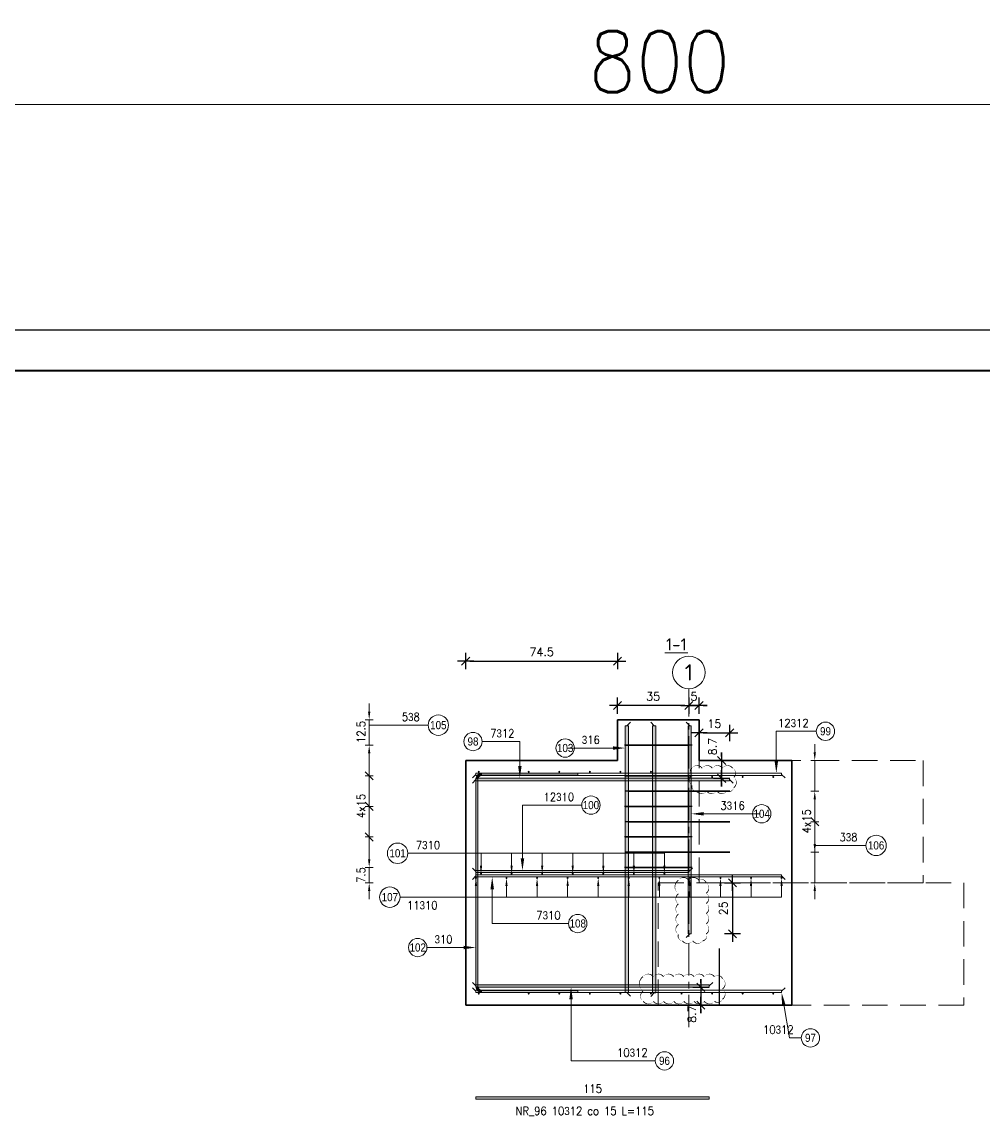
# Model space of a CAD drawing. Extents: x 366671 to 383406, y -114849 to -104075.
# Tile 8 of 13: x 371663 to 376378, y -109494 to -104078. Entities that reach past the tile are written whole.
import ezdxf

# ---------------------------------------------------------------- set-up
doc = ezdxf.new("R2010")
doc.units = 0
doc.header["$LTSCALE"] = 5
doc.header["$MEASUREMENT"] = 0
doc.linetypes.add('CENTER', pattern=[50.8, 31.75, -6.35, 6.35, -6.35])
doc.linetypes.add('HIDDEN', pattern=[0.375, 0.25, -0.125])
doc.layers.add('_FORMATKA', color=8, linetype='Continuous', lineweight=15, plot=False)
for name, color, linetype, lineweight in [('_RAMKA', 7, 'Continuous', 35), ('AutoCAD_Structural_Detailing_deskowanie', 2, 'Continuous', 30), ('AutoCAD_Structural_Detailing_kształt pręta', 7, 'Continuous', 13), ('AutoCAD_Structural_Detailing_opis kształtu pręta', 7, 'Continuous', 13), ('AutoCAD_Structural_Detailing_opis rozkładu', 7, 'Continuous', 13), ('AutoCAD_Structural_Detailing_pręt wyrzucony', 7, 'Continuous', 13), ('AutoCAD_Structural_Detailing_pręty punktowe', 7, 'Continuous', 40), ('AutoCAD_Structural_Detailing_rozkład pręta', 7, 'Continuous', 40), ('AutoCAD_Structural_Detailing_symbole graficzne', 7, 'Continuous', 13), ('PS_DIM', 4, 'Continuous', 13), ('PS_HIDDEN', 2, 'HIDDEN', 13)]:
    doc.layers.add(name, color=color, linetype=linetype, lineweight=lineweight)
doc.styles.add('marta_B', font='isocpeur.ttf')
doc.styles.add('r-gil', font='GIL_____.TTF', dxfattribs={"width": 0.9})
doc.styles.add('r-simplex', font='simplex.shx', dxfattribs={"width": 0.9})
doc.styles.add('simplex', font='simplex.shx', dxfattribs={"width": 0.9})
doc.styles.add('styl2M', font='simplex.shx')
doc.dimstyles.new('1_10_PRZ', dxfattribs={"dimtxt": 2, "dimasz": 1, "dimexe": 2, "dimexo": 5, "dimgap": 1, "dimtad": 1, "dimdec": 0, "dimlfac": 10, "dimtxsty": 'simplex', "dimblk": 'dimznak', "dimcen": 2, "dimse1": 1, "dimse2": 1, "dimclrt": 3, "dimadec": 1, "dimazin": 0, "dimtfac": 1, "dimtdec": 0, "dimtix": 1, "dimtmove": 2, "dimatfit": 3, "dimldrblk": 'dim-grot', "dimfxl": 1, "dimarcsym": 0})
doc.dimstyles.new('RBCT DIM 20_M', dxfattribs={"dimtxt": 40, "dimasz": 20, "dimexe": 20, "dimexo": 150, "dimgap": 25, "dimtad": 1, "dimdec": 1, "dimlfac": 0.1, "dimzin": 9, "dimdsep": 46, "dimtxsty": 'styl2M', "dimblk": 'dimznak', "dimcen": 40, "dimse1": 1, "dimse2": 1, "dimclrd": 8, "dimclre": 8, "dimclrt": 4, "dimadec": 0, "dimazin": 0, "dimtfac": 1, "dimtdec": 1, "dimtix": 1, "dimtmove": 2, "dimatfit": 3, "dimldrblk": 'dimznak', "dimfxl": 5, "dimfxlon": 1, "dimarcsym": 0})

# ---------------------------------------------------------------- blocks, each defined once
blk = doc.blocks.new('dimznak')
at = {"color": 0}
for points in [[(0, 2), (0, -2)], [(-2, 0), (2, 0)]]:
    blk.add_lwpolyline(points, dxfattribs=at)
at = {"color": 3}
blk.add_lwpolyline([(1, 1), (-1, -1)], dxfattribs=at)
blk = doc.blocks.new('*D28')
at = {"color": 8, "lineweight": -2, "transparency": 16777216}
blk.add_line((375149.2, -108320.9), (375149.2, -108530.9), dxfattribs=at)
at = {"layer": 'Defpoints', "color": 0, "transparency": 16777216}
for p in [(374803.1, -108300.9), (374947.1, -108550.9, -1227), (375149.2, -108550.9)]:
    blk.add_point(p, dxfattribs=at)
at = {"color": 8, "lineweight": -2, "transparency": 16777216, "xscale": 20, "yscale": 20, "zscale": 20}
for p, rotation in [((375149.2, -108300.9), 90), ((375149.2, -108550.9), 270)]:
    blk.add_blockref('dimznak', p, dxfattribs=dict(at, rotation=rotation))
at = {"color": 4, "transparency": 16777216, "insert": (375104.2, -108425.9), "char_height": 40, "attachment_point": 5, "rotation": 90, "style": 'styl2M'}
blk.add_mtext('25', dxfattribs=at)
blk = doc.blocks.new('*D29')
at = {"color": 8, "lineweight": -2, "transparency": 16777216}
blk.add_line((375005.1, -107565.4), (375115.1, -107565.4), dxfattribs=at)
at = {"layer": 'Defpoints', "color": 0, "transparency": 16777216}
for p in [(375135.1, -107565.4), (374985.1, -107700.9), (375135.1, -107787.9)]:
    blk.add_point(p, dxfattribs=at)
at = {"color": 8, "lineweight": -2, "transparency": 16777216, "xscale": 20, "yscale": 20, "zscale": 20, "rotation": 180}
blk.add_blockref('dimznak', (374985.1, -107565.4), dxfattribs=at)
at = {"color": 8, "lineweight": -2, "transparency": 16777216, "xscale": 20, "yscale": 20, "zscale": 20}
blk.add_blockref('dimznak', (375135.1, -107565.4), dxfattribs=at)
at = {"color": 4, "transparency": 16777216, "insert": (375060.1, -107520.4), "char_height": 40, "attachment_point": 5, "style": 'styl2M'}
blk.add_mtext('15', dxfattribs=at)
blk = doc.blocks.new('*D38')
at = {"color": 8, "lineweight": -2, "transparency": 16777216}
for p, q in [((374915.1, -107431.1), (374895.1, -107431.1)), ((374985.1, -107431.1), (374935.1, -107431.1)), ((375005.1, -107431.1), (375025.1, -107431.1))]:
    blk.add_line(p, q, dxfattribs=at)
at = {"layer": 'Defpoints', "color": 0, "transparency": 16777216}
for p in [(374935.1, -107431.1), (374935.1, -107500.9), (374985.1, -107500.9)]:
    blk.add_point(p, dxfattribs=at)
at = {"color": 8, "lineweight": -2, "transparency": 16777216, "xscale": 20, "yscale": 20, "zscale": 20}
blk.add_blockref('dimznak', (374935.1, -107431.1), dxfattribs=at)
at = {"color": 8, "lineweight": -2, "transparency": 16777216, "xscale": 20, "yscale": 20, "zscale": 20, "rotation": 180}
blk.add_blockref('dimznak', (374985.1, -107431.1), dxfattribs=at)
at = {"color": 4, "transparency": 16777216, "insert": (374960.1, -107386.1), "char_height": 40, "attachment_point": 5, "style": 'styl2M'}
blk.add_mtext('5', dxfattribs=at)
blk = doc.blocks.new('*D39')
at = {"color": 8, "lineweight": -2, "transparency": 16777216}
blk.add_line((374915.1, -107431.1), (374605.1, -107431.1), dxfattribs=at)
at = {"layer": 'Defpoints', "color": 0, "transparency": 16777216}
for p in [(374585.1, -107431.1), (374585.1, -107500.9), (374935.1, -107500.9)]:
    blk.add_point(p, dxfattribs=at)
at = {"color": 8, "lineweight": -2, "transparency": 16777216, "xscale": 20, "yscale": 20, "zscale": 20, "rotation": 180}
blk.add_blockref('dimznak', (374585.1, -107431.1), dxfattribs=at)
at = {"color": 8, "lineweight": -2, "transparency": 16777216, "xscale": 20, "yscale": 20, "zscale": 20}
blk.add_blockref('dimznak', (374935.1, -107431.1), dxfattribs=at)
at = {"color": 4, "transparency": 16777216, "insert": (374760.1, -107386.1), "char_height": 40, "attachment_point": 5, "style": 'styl2M'}
blk.add_mtext('35', dxfattribs=at)
blk = doc.blocks.new('*D22')
at = {"color": 252, "lineweight": -2, "transparency": 16777216}
blk.add_line((-797, 475.33), (-3, 475.33), dxfattribs=at)
at = {"layer": 'Defpoints', "color": 0, "transparency": 16777216}
for p in [(0, 475.33), (-800, 420), (0, 420)]:
    blk.add_point(p, dxfattribs=at)
at = {"color": 252, "lineweight": -2, "transparency": 16777216, "xscale": 3, "yscale": 3, "zscale": 3, "rotation": 180}
blk.add_blockref('dimznak', (-800, 475.33), dxfattribs=at)
at = {"color": 252, "lineweight": -2, "transparency": 16777216, "xscale": 3, "yscale": 3, "zscale": 3}
blk.add_blockref('dimznak', (0, 475.33), dxfattribs=at)
at = {"color": 252, "transparency": 16777216, "insert": (-400, 485.83), "char_height": 15, "attachment_point": 5, "style": 'simplex'}
blk.add_mtext('800', dxfattribs=at)
blk = doc.blocks.new('dim-grot')
blk.add_hatch(color=256).paths.add_polyline_path([(0, 0), (-2, 0.5), (-2, -0.5)])
blk.add_lwpolyline([(0, 0), (-2, 0.5), (-2, -0.5), (0, 0)])
blk = doc.blocks.new('*D42')
at = {"color": 8, "lineweight": -2, "transparency": 16777216}
for p, q in [((374994.2, -108793.9), (374994.2, -108773.9)), ((374994.2, -108813.9), (374994.2, -108900.9)), ((374994.2, -108920.9), (374994.2, -108940.9))]:
    blk.add_line(p, q, dxfattribs=at)
at = {"layer": 'Defpoints', "color": 0, "transparency": 16777216}
for p in [(375035.1, -108813.9), (374994.2, -108900.9), (375035.1, -108900.9)]:
    blk.add_point(p, dxfattribs=at)
at = {"color": 8, "lineweight": -2, "transparency": 16777216, "xscale": 20, "yscale": 20, "zscale": 20}
for p, rotation in [((374994.2, -108813.9), 270), ((374994.2, -108900.9), 90)]:
    blk.add_blockref('dimznak', p, dxfattribs=dict(at, rotation=rotation))
at = {"color": 4, "transparency": 16777216, "insert": (374949.2, -108944.6), "char_height": 40, "attachment_point": 5, "rotation": 90, "style": 'styl2M'}
blk.add_mtext('8.7', dxfattribs=at)
blk = doc.blocks.new('*D43')
at = {"color": 8, "lineweight": -2, "transparency": 16777216}
for p, q in [((375095.8, -107680.9), (375095.8, -107660.9)), ((375095.8, -107700.9), (375095.8, -107787.9)), ((375095.8, -107807.9), (375095.8, -107827.9))]:
    blk.add_line(p, q, dxfattribs=at)
at = {"layer": 'Defpoints', "color": 0, "transparency": 16777216}
for p in [(375176.9, -107700.9), (375095.8, -107787.9), (375135.1, -107787.9)]:
    blk.add_point(p, dxfattribs=at)
at = {"color": 8, "lineweight": -2, "transparency": 16777216, "xscale": 20, "yscale": 20, "zscale": 20}
for p, rotation in [((375095.8, -107700.9), 270), ((375095.8, -107787.9), 90)]:
    blk.add_blockref('dimznak', p, dxfattribs=dict(at, rotation=rotation))
at = {"color": 4, "transparency": 16777216, "insert": (375050.8, -107632.5), "char_height": 40, "attachment_point": 5, "rotation": 90, "style": 'styl2M'}
blk.add_mtext('8.7', dxfattribs=at)
blk = doc.blocks.new('*D62')
at = {"color": 8, "lineweight": -2, "transparency": 16777216}
blk.add_line((373860.1, -107213.3), (374565.1, -107213.3), dxfattribs=at)
at = {"layer": 'Defpoints', "color": 0, "transparency": 16777216}
for p in [(374585.1, -107213.3), (373840.1, -107700.9), (374585.1, -107700.9)]:
    blk.add_point(p, dxfattribs=at)
at = {"color": 8, "lineweight": -2, "transparency": 16777216, "xscale": 20, "yscale": 20, "zscale": 20, "rotation": 180}
blk.add_blockref('dimznak', (373840.1, -107213.3), dxfattribs=at)
at = {"color": 8, "lineweight": -2, "transparency": 16777216, "xscale": 20, "yscale": 20, "zscale": 20}
blk.add_blockref('dimznak', (374585.1, -107213.3), dxfattribs=at)
at = {"color": 4, "transparency": 16777216, "insert": (374212.6, -107168.3), "char_height": 40, "attachment_point": 5, "style": 'styl2M'}
blk.add_mtext('74.5', dxfattribs=at)
blk = doc.blocks.new('*U16')
at = {"layer": '_FORMATKA', "lineweight": -3}
blk.add_lwpolyline([(-800, 0), (0, 0), (0, 420), (-800, 420)], close=True, dxfattribs=at)
at = {"layer": '_RAMKA', "lineweight": -3, "const_width": 0.5}
blk.add_lwpolyline([(-770, 10), (-10, 10), (-10, 410), (-770, 410)], close=True, dxfattribs=at)
dim = blk.add_linear_dim(base=(0, 475.33), p1=(-800, 420), p2=(0, 420), dimstyle='1_10_PRZ', override={"dimscale": 3, "dimtxt": 5, "dimlfac": 1, "dimclrd": 252, "dimclrt": 252})
dim.commit()
dim.dimension.update_dxf_attribs({"geometry": '*D22', "text_midpoint": (-400, 485.83)})

msp = doc.modelspace()

# ---------------------------------------------------------------- hatches: boundary and pattern name
at = {"layer": 'AutoCAD_Structural_Detailing_kształt pręta'}
for points in [[(374639.11, -108838.88), (374623.11, -108838.88), (374623.11, -107530.88), (374639.11, -107530.88)], [(374773.11, -108840.88), (374757.11, -108840.88), (374757.11, -107530.88), (374773.11, -107530.88)], [(374947.11, -108550.88), (374931.11, -108550.88), (374931.11, -107530.88), (374947.11, -107530.88)], [(373920.11, -107772.88), (373920.11, -107762.88), (374390.11, -107762.88), (374390.11, -107772.88)], [(373890.11, -107799.88), (373890.11, -107787.88), (375135.11, -107787.88), (375135.11, -107799.88)], [(373900.11, -108808.88), (373890.11, -108808.88), (373890.11, -107792.88), (373900.11, -107792.88)], [(373890.11, -108250.88), (373890.11, -108240.88), (374935.11, -108240.88), (374935.11, -108250.88)], [(373890.11, -108812.88), (373890.11, -108800.88), (375035.11, -108800.88), (375035.11, -108812.88)], [(374390.11, -108828.88), (374390.11, -108838.88), (373920.11, -108838.88), (373920.11, -108828.88)]]:
    msp.add_hatch(color=161, dxfattribs=at).paths.add_polyline_path(points, flags=0)
h = msp.add_hatch(color=161, dxfattribs=at)
edge = h.paths.add_edge_path(flags=0)
edge.add_line((373920.11, -107762.88), (373920.11, -107772.88))
edge.add_arc((373920.11, -107792.88), 20, 90, 180)
edge.add_line((373900.11, -107792.88), (373890.11, -107792.88))
edge.add_arc((373920.11, -107792.88), 30, 450, 540, ccw=False)
h = msp.add_hatch(color=161, dxfattribs=at)
edge = h.paths.add_edge_path(flags=0)
edge.add_line((373890.11, -108808.88), (373900.11, -108808.88))
edge.add_arc((373920.11, -108808.88), 20, -180, -90)
edge.add_line((373920.11, -108828.88), (373920.11, -108838.88))
edge.add_arc((373920.11, -108808.88), 30, 180, 270, ccw=False)
at = {"layer": 'AutoCAD_Structural_Detailing_opis kształtu pręta'}
for points in [[(374623.11, -107639.65), (374563.11, -107631.1), (374563.11, -107648.2)], [(375364.24, -107762.88), (375372.79, -107702.88), (375355.69, -107702.88)], [(374105.73, -107787.88), (374114.28, -107727.88), (374097.18, -107727.88)], [(374947.11, -107962.28), (375007.11, -107970.83), (375007.11, -107953.73)], [(374118.44, -108240.88), (374127, -108180.88), (374109.89, -108180.88)], [(373969.96, -108272.08), (373961.4, -108332.08), (373978.51, -108332.08)], [(373890.11, -108618.22), (373830.11, -108609.67), (373830.11, -108626.77)], [(374356.79, -108812.88), (374348.24, -108872.88), (374365.35, -108872.88)], [(375390.11, -108838.88), (375391.84, -108899.46), (375408.7, -108896.56)]]:
    msp.add_hatch(color=8, dxfattribs=at).paths.add_polyline_path(points, flags=0)
at = {"layer": 'AutoCAD_Structural_Detailing_opis rozkładu'}
for points in [[(373366.3, -107500.88), (373372, -107460.88), (373360.59, -107460.88)], [(373366.3, -107625.88), (373360.59, -107665.88), (373372, -107665.88)], [(375552.8, -107700.88), (375558.5, -107660.88), (375547.09, -107660.88)], [(375552.8, -107850.88), (375547.09, -107890.88), (375558.5, -107890.88)], [(375552.8, -108150.88), (375558.5, -108110.88), (375547.09, -108110.88)], [(373366.3, -108225.88), (373372, -108185.88), (373360.59, -108185.88)], [(373915.11, -108255.88), (373920.81, -108215.88), (373909.41, -108215.88)], [(374065.11, -108255.88), (374070.81, -108215.88), (374059.41, -108215.88)], [(374215.11, -108255.88), (374220.81, -108215.88), (374209.41, -108215.88)], [(374365.11, -108255.88), (374370.81, -108215.88), (374359.41, -108215.88)], [(374515.11, -108255.88), (374520.81, -108215.88), (374509.41, -108215.88)], [(374665.11, -108255.88), (374670.81, -108215.88), (374659.41, -108215.88)], [(374815.11, -108255.88), (374820.81, -108215.88), (374809.41, -108215.88)], [(373366.3, -108300.88), (373360.59, -108340.88), (373372, -108340.88)], [(373890.11, -108277.08), (373884.41, -108317.08), (373895.81, -108317.08)], [(374040.11, -108277.08), (374034.41, -108317.08), (374045.81, -108317.08)], [(374190.11, -108277.08), (374184.41, -108317.08), (374195.81, -108317.08)], [(374340.11, -108277.08), (374334.41, -108317.08), (374345.81, -108317.08)], [(374490.11, -108277.08), (374484.41, -108317.08), (374495.81, -108317.08)], [(374640.11, -108277.08), (374634.41, -108317.08), (374645.81, -108317.08)], [(374790.11, -108277.08), (374784.41, -108317.08), (374795.81, -108317.08)], [(374940.11, -108277.08), (374934.41, -108317.08), (374945.81, -108317.08)], [(375090.11, -108277.08), (375084.41, -108317.08), (375095.81, -108317.08)], [(375240.11, -108277.08), (375234.41, -108317.08), (375245.81, -108317.08)], [(375390.11, -108277.08), (375384.41, -108317.08), (375395.81, -108317.08)], [(375552.8, -108300.88), (375547.09, -108340.88), (375558.5, -108340.88)]]:
    msp.add_hatch(color=8, dxfattribs=at).paths.add_polyline_path(points, flags=0)
at = {"layer": 'AutoCAD_Structural_Detailing_pręt wyrzucony'}
msp.add_hatch(color=6, dxfattribs=at).paths.add_polyline_path([(373890.11, -109362.71), (373890.11, -109350.71), (375035.11, -109350.71), (375035.11, -109362.71)], flags=0)
at = {"layer": 'AutoCAD_Structural_Detailing_pręty punktowe'}
h = msp.add_hatch(color=1, dxfattribs=at)
edge = h.paths.add_edge_path(flags=0)
edge.add_arc((373904.07, -107756.11), 5, 0, 360)
h = msp.add_hatch(color=1, dxfattribs=at)
edge = h.paths.add_edge_path(flags=0)
edge.add_arc((374149.07, -107756.11), 5, 0, 360)
h = msp.add_hatch(color=1, dxfattribs=at)
edge = h.paths.add_edge_path(flags=0)
edge.add_arc((374299.07, -107756.11), 5, 0, 360)
h = msp.add_hatch(color=1, dxfattribs=at)
edge = h.paths.add_edge_path(flags=0)
edge.add_arc((374449.07, -107756.11), 5, 0, 360)
h = msp.add_hatch(color=1, dxfattribs=at)
edge = h.paths.add_edge_path(flags=0)
edge.add_arc((374599.07, -107756.11), 5, 0, 360)
h = msp.add_hatch(color=1, dxfattribs=at)
edge = h.paths.add_edge_path(flags=0)
edge.add_arc((374749.07, -107756.11), 5, 0, 360)
h = msp.add_hatch(color=1, dxfattribs=at)
edge = h.paths.add_edge_path(flags=0)
edge.add_arc((375049.07, -107781.54), 5, 0, 360)
h = msp.add_hatch(color=1, dxfattribs=at)
edge = h.paths.add_edge_path(flags=0)
edge.add_arc((375199.07, -107781.54), 5, 0, 360)
h = msp.add_hatch(color=1, dxfattribs=at)
edge = h.paths.add_edge_path(flags=0)
edge.add_arc((375349.07, -107781.54), 5, 0, 360)
h = msp.add_hatch(color=1, dxfattribs=at)
edge = h.paths.add_edge_path(flags=0)
edge.add_arc((373915.11, -108255.88), 5, 0, 360)
h = msp.add_hatch(color=1, dxfattribs=at)
edge = h.paths.add_edge_path(flags=0)
edge.add_arc((374065.11, -108255.88), 5, 0, 360)
h = msp.add_hatch(color=1, dxfattribs=at)
edge = h.paths.add_edge_path(flags=0)
edge.add_arc((374215.11, -108255.88), 5, 0, 360)
h = msp.add_hatch(color=1, dxfattribs=at)
edge = h.paths.add_edge_path(flags=0)
edge.add_arc((374365.11, -108255.88), 5, 0, 360)
h = msp.add_hatch(color=1, dxfattribs=at)
edge = h.paths.add_edge_path(flags=0)
edge.add_arc((374515.11, -108255.88), 5, 0, 360)
h = msp.add_hatch(color=1, dxfattribs=at)
edge = h.paths.add_edge_path(flags=0)
edge.add_arc((374665.11, -108255.88), 5, 0, 360)
h = msp.add_hatch(color=1, dxfattribs=at)
edge = h.paths.add_edge_path(flags=0)
edge.add_arc((374815.11, -108255.88), 5, 0, 360)
h = msp.add_hatch(color=1, dxfattribs=at)
edge = h.paths.add_edge_path(flags=0)
edge.add_arc((373890.11, -108277.08), 5, 0, 360)
h = msp.add_hatch(color=1, dxfattribs=at)
edge = h.paths.add_edge_path(flags=0)
edge.add_arc((374040.11, -108277.08), 5, 0, 360)
h = msp.add_hatch(color=1, dxfattribs=at)
edge = h.paths.add_edge_path(flags=0)
edge.add_arc((374190.11, -108277.08), 5, 0, 360)
h = msp.add_hatch(color=1, dxfattribs=at)
edge = h.paths.add_edge_path(flags=0)
edge.add_arc((374340.11, -108277.08), 5, 0, 360)
h = msp.add_hatch(color=1, dxfattribs=at)
edge = h.paths.add_edge_path(flags=0)
edge.add_arc((374490.11, -108277.08), 5, 0, 360)
h = msp.add_hatch(color=1, dxfattribs=at)
edge = h.paths.add_edge_path(flags=0)
edge.add_arc((374640.11, -108277.08), 5, 0, 360)
h = msp.add_hatch(color=1, dxfattribs=at)
edge = h.paths.add_edge_path(flags=0)
edge.add_arc((374790.11, -108277.08), 5, 0, 360)
h = msp.add_hatch(color=1, dxfattribs=at)
edge = h.paths.add_edge_path(flags=0)
edge.add_arc((374940.11, -108277.08), 5, 0, 360)
h = msp.add_hatch(color=1, dxfattribs=at)
edge = h.paths.add_edge_path(flags=0)
edge.add_arc((375090.11, -108277.08), 5, 0, 360)
h = msp.add_hatch(color=1, dxfattribs=at)
edge = h.paths.add_edge_path(flags=0)
edge.add_arc((375240.11, -108277.08), 5, 0, 360)
h = msp.add_hatch(color=1, dxfattribs=at)
edge = h.paths.add_edge_path(flags=0)
edge.add_arc((375390.11, -108277.08), 5, 0, 360)
h = msp.add_hatch(color=1, dxfattribs=at)
edge = h.paths.add_edge_path(flags=0)
edge.add_arc((373904.07, -108844.51), 5, 0, 360)
h = msp.add_hatch(color=1, dxfattribs=at)
edge = h.paths.add_edge_path(flags=0)
edge.add_arc((374149.07, -108844.51), 5, 0, 360)
h = msp.add_hatch(color=1, dxfattribs=at)
edge = h.paths.add_edge_path(flags=0)
edge.add_arc((374299.07, -108844.51), 5, 0, 360)
h = msp.add_hatch(color=1, dxfattribs=at)
edge = h.paths.add_edge_path(flags=0)
edge.add_arc((374449.07, -108844.51), 5, 0, 360)
h = msp.add_hatch(color=1, dxfattribs=at)
edge = h.paths.add_edge_path(flags=0)
edge.add_arc((374599.07, -108844.3), 5, 0, 360)
h = msp.add_hatch(color=1, dxfattribs=at)
edge = h.paths.add_edge_path(flags=0)
edge.add_arc((374749.07, -108844.3), 5, 0, 360)
h = msp.add_hatch(color=1, dxfattribs=at)
edge = h.paths.add_edge_path(flags=0)
edge.add_arc((374899.07, -108844.3), 5, 0, 360)
h = msp.add_hatch(color=1, dxfattribs=at)
edge = h.paths.add_edge_path(flags=0)
edge.add_arc((375049.07, -108844.3), 5, 0, 360)
h = msp.add_hatch(color=1, dxfattribs=at)
edge = h.paths.add_edge_path(flags=0)
edge.add_arc((375199.07, -108844.3), 5, 0, 360)
h = msp.add_hatch(color=1, dxfattribs=at)
edge = h.paths.add_edge_path(flags=0)
edge.add_arc((375349.07, -108844.3), 5, 0, 360)

# ---------------------------------------------------------------- linework, layer by layer
msp.add_line((375085.11, -108900.88), (375085.11, -108623.76))
at = {"color": 6}
for points in [[(374950.05, -107738.6, 0, 5, -0.5205671), (375000.05, -107738.6, 0, 5, -0.5205671), (375050.05, -107738.6, 0, 5, -0.5205671), (375100.05, -107738.6, 0, 5, -0.5205671), (375150.05, -107738.6, 0, 5, -0.5205671), (375155.2, -107783.44, 0, 5, -0.5205671), (375155.2, -107833.44, 0, 5, -0.5205671), (375122.1, -107850.35, 0, 5, -0.5205671), (375072.1, -107850.35, 0, 5, -0.5205671), (375022.1, -107850.35, 0, 5, -0.5205671), (374972.1, -107850.35, 0, 5, -0.5205671), (374950.05, -107822.4, 0, 5, -0.5205671), (374950.05, -107772.4, 0, 5, -0.5205671)], [(374883.83, -108288.18, 0, 5, -0.5205671), (374933.83, -108288.18, 0, 5, -0.5205671), (374983.83, -108288.18, 0, 5, -0.5205671), (375020.03, -108301.98, 0, 5, -0.5205671), (375020.03, -108351.98, 0, 5, -0.5205671), (375020.03, -108401.98, 0, 5, -0.5205671), (375020.03, -108451.98, 0, 5, -0.5205671), (375020.03, -108501.98, 0, 5, -0.5205671), (375020.03, -108551.98, 0, 5, -0.5205671), (375003.3, -108585.25, 0, 5, -0.5205671), (374953.3, -108585.25, 0, 5, -0.5205671), (374903.3, -108585.25, 0, 5, -0.5205671), (374883.83, -108554.72, 0, 5, -0.5205671), (374883.83, -108504.72, 0, 5, -0.5205671), (374883.83, -108454.72, 0, 5, -0.5205671), (374883.83, -108404.72, 0, 5, -0.5205671), (374883.83, -108354.72, 0, 5, -0.5205671)], [(374710.11, -108761.44, 0, 5, -0.5205671), (374760.11, -108761.44, 0, 5, -0.5205671), (374810.11, -108761.44, 0, 5, -0.5205671), (374860.11, -108761.44, 0, 5, -0.5205671), (374910.11, -108761.44, 0, 5, -0.5205671), (374960.11, -108761.44, 0, 5, -0.5205671), (375010.11, -108761.44, 0, 5, -0.5205671), (375060.11, -108761.44, 0, 5, -0.5205671), (375100.26, -108771.29, 0, 5, -0.5205671), (375100.26, -108821.29, 0, 5, -0.5205671), (375100.26, -108871.29, 0, 5, -0.5205671), (375060.89, -108881.92, 0, 5, -0.5205671), (375010.89, -108881.92, 0, 5, -0.5205671), (374960.89, -108881.92, 0, 5, -0.5205671), (374910.89, -108881.92, 0, 5, -0.5205671), (374860.89, -108881.92, 0, 5, -0.5205671), (374810.89, -108881.92, 0, 5, -0.5205671), (374760.89, -108881.92, 0, 5, -0.5205671), (374710.89, -108881.92, 0, 5, -0.5205671), (374710.11, -108832.69, 0, 5, -0.5205671)]]:
    msp.add_lwpolyline(points, format="xyseb", close=True, dxfattribs=at)
at = {"layer": 'AutoCAD_Structural_Detailing_deskowanie'}
for p, q in [((374585.11, -107500.88), (374585.11, -107700.88)), ((374985.11, -107500.88), (374585.11, -107500.88)), ((374985.11, -107700.88), (374985.11, -107500.88)), ((373840.11, -107700.88), (373840.11, -108900.88)), ((374585.11, -107700.88), (373840.11, -107700.88)), ((375440.11, -107700.88), (374985.11, -107700.88)), ((375440.11, -108900.88), (375440.11, -107700.88)), ((373840.11, -108900.88), (375440.11, -108900.88))]:
    msp.add_line(p, q, dxfattribs=at)
at = {"layer": 'AutoCAD_Structural_Detailing_kształt pręta', "color": 161}
for p, q in [((374623.11, -108838.88), (374623.11, -107530.88)), ((374623.11, -107530.88), (374639.11, -107530.88)), ((374639.11, -108838.88), (374639.11, -107530.88)), ((374757.11, -108840.88), (374757.11, -107530.88)), ((374757.11, -107530.88), (374773.11, -107530.88)), ((374773.11, -108840.88), (374773.11, -107530.88)), ((374931.11, -108550.88), (374931.11, -107530.88)), ((374931.11, -107530.88), (374947.11, -107530.88)), ((374947.11, -108550.88), (374947.11, -107530.88)), ((373890.11, -107762.88), (375390.11, -107762.88)), ((373890.11, -107762.88), (373890.11, -107774.88)), ((373920.11, -107762.88), (374390.11, -107762.88)), ((374390.11, -107762.88), (374390.11, -107772.88)), ((375390.11, -107762.88), (375390.11, -107774.88)), ((373890.11, -107774.88), (375390.11, -107774.88)), ((373890.11, -107787.88), (375135.11, -107787.88)), ((373890.11, -107787.88), (373890.11, -107799.88)), ((373890.11, -108808.88), (373890.11, -107792.88)), ((373890.11, -107799.88), (375135.11, -107799.88)), ((373900.11, -108808.88), (373900.11, -107792.88)), ((373920.11, -107772.88), (374390.11, -107772.88)), ((375135.11, -107787.88), (375135.11, -107799.88)), ((373890.11, -108240.88), (374935.11, -108240.88)), ((373890.11, -108240.88), (373890.11, -108250.88)), ((373890.11, -108250.88), (374935.11, -108250.88)), ((374935.11, -108240.88), (374935.11, -108250.88)), ((373890.11, -108262.08), (375390.11, -108262.08)), ((373890.11, -108262.08), (373890.11, -108272.08)), ((373890.11, -108272.08), (375390.11, -108272.08)), ((375390.11, -108262.08), (375390.11, -108272.08)), ((374931.11, -108550.88), (374947.11, -108550.88)), ((373890.11, -108800.88), (375035.11, -108800.88)), ((373890.11, -108800.88), (373890.11, -108812.88)), ((373890.11, -108812.88), (375035.11, -108812.88)), ((373890.11, -108826.88), (375390.11, -108826.88)), ((373890.11, -108826.88), (373890.11, -108838.88)), ((373890.11, -108838.88), (375390.11, -108838.88)), ((374390.11, -108828.88), (373920.11, -108828.88)), ((374390.11, -108838.88), (373920.11, -108838.88)), ((374390.11, -108838.88), (374390.11, -108828.88)), ((374623.11, -108838.88), (374639.11, -108838.88)), ((374757.11, -108840.88), (374773.11, -108840.88)), ((375035.11, -108800.88), (375035.11, -108812.88)), ((375390.11, -108826.88), (375390.11, -108838.88))]:
    msp.add_line(p, q, dxfattribs=at)
at = {"layer": 'AutoCAD_Structural_Detailing_kształt pręta', "color": 1, "lineweight": 0}
for p, q in [((374631.11, -107530.88, -1227.04), (374648.61, -107513.38, -1227.04)), ((374765.11, -107530.88), (374747.61, -107513.38)), ((374939.11, -107530.88, -1227.04), (374921.61, -107513.38, -1227.04)), ((373890.11, -107768.88), (373872.61, -107786.38)), ((375390.11, -107768.88), (375407.61, -107786.38)), ((373890.11, -107793.88), (373872.61, -107811.38)), ((375135.11, -107793.88), (375152.61, -107811.38)), ((373890.11, -108245.88), (373872.61, -108228.38)), ((374935.11, -108245.88), (374952.61, -108228.38)), ((373890.11, -108267.08), (373872.61, -108284.58)), ((375390.11, -108267.08), (375407.61, -108284.58)), ((374939.11, -108550.88, -1227.04), (374921.61, -108568.38, -1227.04)), ((373890.11, -108806.88), (373872.61, -108789.38)), ((375035.11, -108806.88), (375052.61, -108789.38)), ((373890.11, -108832.88), (373872.61, -108815.38)), ((374631.11, -108838.88, -1227.04), (374648.61, -108856.38, -1227.04)), ((374765.11, -108840.88), (374747.61, -108858.38)), ((375390.11, -108832.88), (375407.61, -108815.38))]:
    msp.add_line(p, q, dxfattribs=at)
at = {"layer": 'AutoCAD_Structural_Detailing_kształt pręta', "color": 161}
for centre, radius, start, end in [((373920.11, -107792.88), 30, 90, 180), ((373920.11, -107792.88), 20, 90, 180), ((373920.11, -108808.88), 30, 180, 270), ((373920.11, -108808.88), 20, 180, 270)]:
    msp.add_arc(centre, radius, start, end, dxfattribs=at)
at = {"layer": 'AutoCAD_Structural_Detailing_opis kształtu pręta', "color": 8}
for p, q in [((375364.24, -107557.54), (375364.24, -107702.88)), ((375364.24, -107557.54), (375560.47, -107557.54)), ((374105.73, -107607.66), (373920.77, -107607.66)), ((374105.73, -107607.66), (374105.73, -107727.88)), ((374338.18, -107639.65, -1227.04), (374563.11, -107639.65)), ((374118.44, -107919.74), (374118.44, -108180.88)), ((374118.44, -107919.74), (374409.35, -107919.74)), ((375280.68, -107962.28, -1227.04), (375007.11, -107962.28)), ((373969.96, -108500.51), (373969.96, -108332.08)), ((373969.96, -108500.51), (374344.87, -108500.51)), ((373649.45, -108618.22), (373830.11, -108618.22)), ((374356.79, -109174.22), (374356.79, -108872.88)), ((375428.36, -109061.55), (375400.27, -108898.01)), ((375428.36, -109061.55), (375486.72, -109061.55)), ((374356.79, -109174.22), (374770.43, -109174.22))]:
    msp.add_line(p, q, dxfattribs=at)
at = {"layer": 'AutoCAD_Structural_Detailing_opis kształtu pręta', "color": 8, "lineweight": 18}
for centre in [(375605.47, -107557.54), (373875.77, -107607.66), (374454.35, -107919.74), (375292.48, -107962.28, -1270.47), (374389.87, -108500.51), (375531.72, -109061.55), (374815.43, -109174.22)]:
    msp.add_circle(centre, 45, dxfattribs=at)
at = {"layer": 'AutoCAD_Structural_Detailing_opis kształtu pręta', "lineweight": 18}
for centre in [(374328.01, -107639.65, -1270.88), (373604.45, -108618.22)]:
    msp.add_circle(centre, 45, dxfattribs=at)
at = {"layer": 'AutoCAD_Structural_Detailing_opis rozkładu', "color": 8}
for p, q in [((373366.3, -107420.88), (373366.3, -107460.88)), ((373386.3, -107500.88), (373346.3, -107500.88)), ((373366.3, -107625.88), (373366.3, -107500.88)), ((373655.65, -107527.45), (373366.3, -107527.45)), ((373346.3, -107625.88), (373386.3, -107625.88)), ((375552.8, -107620.88), (375552.8, -107660.88)), ((373366.3, -107775.88), (373366.3, -107665.88)), ((375572.8, -107700.88), (375532.8, -107700.88)), ((375552.8, -107850.88), (375552.8, -107700.88)), ((373346.3, -107775.88), (373386.3, -107775.88)), ((373366.3, -107850.88), (373366.3, -107775.88)), ((373366.3, -107850.88), (373366.3, -107925.88)), ((375572.8, -107850.88), (375532.8, -107850.88)), ((373346.3, -107925.88), (373386.3, -107925.88)), ((373366.3, -107925.88), (373366.3, -108075.88)), ((375552.8, -108000.88), (375552.8, -107890.88)), ((375572.8, -108000.88), (375532.8, -108000.88)), ((375552.8, -108150.88), (375552.8, -108000.88)), ((375552.8, -108000.88), (375552.8, -108110.88)), ((373346.3, -108075.88), (373386.3, -108075.88)), ((373366.3, -108075.88), (373366.3, -108185.88)), ((375803.76, -108117.42), (375552.8, -108117.42)), ((373915.11, -108156.05), (373555.88, -108156.05)), ((373915.11, -108156.05), (373915.11, -108215.88)), ((373915.11, -108156.05), (374815.11, -108156.05)), ((374065.11, -108156.05), (374065.11, -108215.88)), ((374215.11, -108156.05), (374215.11, -108215.88)), ((374365.11, -108156.05), (374365.11, -108215.88)), ((374515.11, -108156.05), (374515.11, -108215.88)), ((374665.11, -108156.05), (374665.11, -108215.88)), ((374815.11, -108156.05), (374815.11, -108215.88)), ((375572.8, -108150.88), (375532.8, -108150.88)), ((375552.8, -108150.88), (375552.8, -108300.88)), ((373346.3, -108225.88), (373386.3, -108225.88)), ((373366.3, -108225.88), (373366.3, -108300.88)), ((373386.3, -108300.88), (373346.3, -108300.88)), ((375572.8, -108300.88), (375532.8, -108300.88)), ((373366.3, -108380.88), (373366.3, -108340.88)), ((373890.11, -108371.2), (373890.11, -108317.08)), ((374040.11, -108371.2), (374040.11, -108317.08)), ((374190.11, -108371.2), (374190.11, -108317.08)), ((374340.11, -108371.2), (374340.11, -108317.08)), ((374490.11, -108371.2), (374490.11, -108317.08)), ((374640.11, -108371.2), (374640.11, -108317.08)), ((374790.11, -108371.2), (374790.11, -108317.08)), ((374940.11, -108371.2), (374940.11, -108317.08)), ((375090.11, -108371.2), (375090.11, -108317.08)), ((375240.11, -108371.2), (375240.11, -108317.08)), ((375390.11, -108371.2), (375390.11, -108317.08)), ((375552.8, -108380.88), (375552.8, -108340.88)), ((373561.42, -108371.2), (373517.68, -108371.2)), ((373890.11, -108371.2), (373561.42, -108371.2)), ((373890.11, -108371.2), (375390.11, -108371.2))]:
    msp.add_line(p, q, dxfattribs=at)
at = {"layer": 'AutoCAD_Structural_Detailing_opis rozkładu', "color": 8, "lineweight": -2}
for p, q in [((373386.3, -107795.88), (373346.3, -107755.88)), ((373346.3, -107905.88), (373386.3, -107945.88)), ((375572.8, -108020.88), (375532.8, -107980.88)), ((373346.3, -108055.88), (373386.3, -108095.88))]:
    msp.add_line(p, q, dxfattribs=at)
at = {"layer": 'AutoCAD_Structural_Detailing_opis rozkładu', "lineweight": 18}
for centre in [(373705.65, -107527.45), (375853.76, -108117.42)]:
    msp.add_circle(centre, 50, dxfattribs=at)
at = {"layer": 'AutoCAD_Structural_Detailing_opis rozkładu', "color": 8, "lineweight": 18}
for centre in [(373505.88, -108156.05), (373467.68, -108371.2)]:
    msp.add_circle(centre, 50, dxfattribs=at)
at = {"layer": 'AutoCAD_Structural_Detailing_pręt wyrzucony', "color": 6}
for p, q in [((373890.11, -109350.71), (375035.11, -109350.71)), ((373890.11, -109350.71), (373890.11, -109362.71)), ((373890.11, -109362.71), (375035.11, -109362.71)), ((375035.11, -109350.71), (375035.11, -109362.71))]:
    msp.add_line(p, q, dxfattribs=at)
at = {"layer": 'AutoCAD_Structural_Detailing_rozkład pręta', "color": 31, "linetype": 'ByBlock', "lineweight": 25}
for p, q in [((374653.25, -107625.88), (374619.11, -107625.88)), ((374639.11, -107625.88), (374619.11, -107625.88)), ((374639.11, -107625.88), (374619.11, -107625.88)), ((374624.97, -107625.88), (374660.33, -107625.88)), ((374639.11, -107625.88), (374931.11, -107625.88)), ((374931.11, -107625.88), (374639.11, -107625.88)), ((374688.61, -107625.88), (374653.25, -107625.88)), ((374951.11, -107625.88), (374931.11, -107625.88)), ((374951.11, -107625.88), (374931.11, -107625.88)), ((374653.25, -107775.88), (374619.11, -107775.88)), ((374639.11, -107775.88), (374619.11, -107775.88)), ((374639.11, -107775.88), (374619.11, -107775.88)), ((374624.97, -107775.88), (374660.33, -107775.88)), ((374639.11, -107775.88), (374931.11, -107775.88)), ((374931.11, -107775.88), (374639.11, -107775.88)), ((374688.61, -107775.88), (374653.25, -107775.88)), ((374951.11, -107775.88), (374931.11, -107775.88)), ((374951.11, -107775.88), (374931.11, -107775.88)), ((374640.81, -107850.88), (374620.81, -107850.88)), ((374640.81, -107850.88), (374620.81, -107850.88)), ((375136.81, -107850.88), (374640.81, -107850.88)), ((374640.81, -107850.88), (375136.81, -107850.88)), ((374653.25, -107925.88), (374619.11, -107925.88)), ((374639.11, -107925.88), (374619.11, -107925.88)), ((374639.11, -107925.88), (374619.11, -107925.88)), ((374624.97, -107925.88), (374660.33, -107925.88)), ((374639.11, -107925.88), (374931.11, -107925.88)), ((374931.11, -107925.88), (374639.11, -107925.88)), ((374688.61, -107925.88), (374653.25, -107925.88)), ((374951.11, -107925.88), (374931.11, -107925.88)), ((374951.11, -107925.88), (374931.11, -107925.88)), ((374640.81, -108000.88), (374620.81, -108000.88)), ((374640.81, -108000.88), (374620.81, -108000.88)), ((375136.81, -108000.88), (374640.81, -108000.88)), ((374640.81, -108000.88), (375136.81, -108000.88)), ((374653.25, -108075.88), (374619.11, -108075.88)), ((374639.11, -108075.88), (374619.11, -108075.88)), ((374639.11, -108075.88), (374619.11, -108075.88)), ((374624.97, -108075.88), (374660.33, -108075.88)), ((374639.11, -108075.88), (374931.11, -108075.88)), ((374931.11, -108075.88), (374639.11, -108075.88)), ((374688.61, -108075.88), (374653.25, -108075.88)), ((374951.11, -108075.88), (374931.11, -108075.88)), ((374951.11, -108075.88), (374931.11, -108075.88)), ((374640.81, -108150.88), (374620.81, -108150.88)), ((374640.81, -108150.88), (374620.81, -108150.88)), ((375136.81, -108150.88), (374640.81, -108150.88)), ((374640.81, -108150.88), (375136.81, -108150.88)), ((374653.25, -108225.88), (374619.11, -108225.88)), ((374639.11, -108225.88), (374619.11, -108225.88)), ((374639.11, -108225.88), (374619.11, -108225.88)), ((374624.97, -108225.88), (374660.33, -108225.88)), ((374639.11, -108225.88), (374931.11, -108225.88)), ((374931.11, -108225.88), (374639.11, -108225.88)), ((374688.61, -108225.88), (374653.25, -108225.88)), ((374951.11, -108225.88), (374931.11, -108225.88)), ((374951.11, -108225.88), (374931.11, -108225.88))]:
    msp.add_line(p, q, dxfattribs=at)
at = {"layer": 'AutoCAD_Structural_Detailing_symbole graficzne', "color": 0, "lineweight": 0}
msp.add_line((374816.51, -107173.03), (374930.51, -107173.03), dxfattribs=at)
at = {"layer": 'AutoCAD_Structural_Detailing_symbole graficzne', "color": 5, "linetype": 'CENTER'}
msp.add_line((374935.11, -109009.61), (374935.11, -107348.42), dxfattribs=at)
at = {"layer": 'AutoCAD_Structural_Detailing_symbole graficzne', "color": 1, "linetype": 'Continuous', "lineweight": 18}
msp.add_circle((374935.11, -107268.42), 80, dxfattribs=at)
at = {"layer": 'PS_HIDDEN', "color": 9, "ltscale": 100}
for points in [[(374985.11, -108300.88), (374985.11, -107700.88), (376085.11, -107700.88), (376085.11, -108300.88)], [(374785.11, -108900.88), (374785.11, -108300.88), (376285.11, -108300.88), (376285.11, -108900.88)]]:
    msp.add_lwpolyline(points, close=True, dxfattribs=at)

# ---------------------------------------------------------------- block references
at = {"layer": 'PS_DIM', "xscale": 20, "yscale": 20, "zscale": 20}
msp.add_blockref('*U16', (382791.45, -113988.82), dxfattribs=at)

# ---------------------------------------------------------------- texts
at = {"layer": 'AutoCAD_Structural_Detailing_opis kształtu pręta', "color": 3, "char_height": 40, "attachment_point": 5}
for s, insert, style in [('12\\Fdiam;3\\Fsimplex.shx;12  ', (375447.9, -107517.54), 'r-simplex'), ('99', (375605.47, -107557.54), 'r-gil'), ('\\Fdiam;3\\Fsimplex.shx;16  ', (374453.86, -107599.65, -1270.88), 'r-simplex'), ('3\\Fdiam;3\\Fsimplex.shx;16  ', (375149.48, -107922.28, -1270.47), 'r-simplex'), ('104', (375292.48, -107962.28, -1270.47), 'r-gil'), ('\\Fdiam;3\\Fsimplex.shx;10  ', (373731.16, -108578.22), 'r-simplex')]:
    msp.add_mtext(s, dxfattribs=dict(at, insert=insert, style=style))
for s, insert, rotation, style in [('7\\Fdiam;3\\Fsimplex.shx;12  ', (374019.63, -107567.66), 360, 'r-simplex'), ('98', (373875.77, -107607.66), 360, 'r-gil'), ('12\\Fdiam;3\\Fsimplex.shx;10  ', (374296.78, -107879.74), 0, 'r-simplex'), ('100', (374454.35, -107919.74), 0, 'r-gil'), ('7\\Fdiam;3\\Fsimplex.shx;10  ', (374246.02, -108460.51), 360, 'r-simplex'), ('108', (374389.87, -108500.51), 360, 'r-gil'), ('10\\Fdiam;3\\Fsimplex.shx;12  ', (375374.15, -109021.55), 0, 'r-simplex'), ('97', (375531.72, -109061.55), 0, 'r-gil'), ('10\\Fdiam;3\\Fsimplex.shx;12  ', (374657.86, -109134.22), 0, 'r-simplex'), ('96', (374815.43, -109174.22), 0, 'r-gil')]:
    msp.add_mtext(s, dxfattribs=dict(at, insert=insert, rotation=rotation, style=style))
at = {"layer": 'AutoCAD_Structural_Detailing_opis kształtu pręta', "char_height": 40, "attachment_point": 5, "style": 'r-gil'}
for s, insert in [('103', (374328.01, -107639.65, -1270.88)), ('102', (373604.45, -108618.22))]:
    msp.add_mtext(s, dxfattribs=dict(at, insert=insert))
at = {"layer": 'AutoCAD_Structural_Detailing_opis rozkładu', "color": 3, "char_height": 40, "style": 'r-simplex'}
for s, insert, attachment_point, rotation in [('5\\Fdiam;3\\Fsimplex.shx;8 ', (373570.5, -107487.45), 5, 0), ('12.5', (373346.3, -107614.81), 7, 90), ('4x15', (373346.3, -107983.31), 7, 90), ('4x15', (375532.8, -108058.31), 7, 90), ('3\\Fdiam;3\\Fsimplex.shx;8 ', (375718.61, -108077.42), 5, 0), ('7.5', (373346.3, -108301.09), 7, 90)]:
    msp.add_mtext(s, dxfattribs=dict(at, insert=insert, attachment_point=attachment_point, rotation=rotation))
at = {"layer": 'AutoCAD_Structural_Detailing_opis rozkładu', "char_height": 40, "attachment_point": 5, "rotation": 0, "style": 'r-gil'}
for s, insert in [('105', (373705.65, -107527.45)), ('106', (375853.76, -108117.42))]:
    msp.add_mtext(s, dxfattribs=dict(at, insert=insert))
at = {"layer": 'AutoCAD_Structural_Detailing_opis rozkładu', "color": 3, "char_height": 40, "attachment_point": 5}
for s, insert, style in [('101', (373505.88, -108156.05), 'r-gil'), ('7\\Fdiam;3\\Fsimplex.shx;10 ', (373654.74, -108116.05), 'r-simplex'), ('107', (373467.68, -108371.2), 'r-gil'), ('11\\Fdiam;3\\Fsimplex.shx;10 ', (373626.82, -108411.2), 'r-simplex')]:
    msp.add_mtext(s, dxfattribs=dict(at, insert=insert, style=style))
at = {"layer": 'AutoCAD_Structural_Detailing_pręt wyrzucony', "color": 3, "char_height": 40, "style": 'r-simplex'}
for s, insert, attachment_point in [('115', (374462.61, -109310.71), 5), ('NR_96 10\\Fdiam;3\\Fsimplex.shx;12 co 15 L=115', (374084.57, -109422.02), 4)]:
    msp.add_mtext(s, dxfattribs=dict(at, insert=insert, attachment_point=attachment_point))
at = {"layer": 'AutoCAD_Structural_Detailing_symbole graficzne', "color": 2, "attachment_point": 5, "style": 'marta_B'}
for s, insert, char_height in [('1-1', (374873.51, -107131.03), 60), ('1', (374935.11, -107268.42), 80)]:
    msp.add_mtext(s, dxfattribs=dict(at, insert=insert, char_height=char_height))

# ---------------------------------------------------------------- dimensions: what is measured, and where the dimension line sits
for base, p1, p2, picture, middle in [((374585.11, -107213.28), (373840.11, -107700.88), (374585.11, -107700.88), '*D62', (374212.61, -107168.28)), ((374585.11, -107431.07), (374935.11, -107500.88), (374585.11, -107500.88), '*D39', (374760.11, -107386.07)), ((374935.11, -107431.07), (374985.11, -107500.88), (374935.11, -107500.88), '*D38', (374960.11, -107386.07)), ((375135.11, -107565.36), (374985.11, -107700.88), (375135.11, -107787.88), '*D29', (375060.11, -107520.36))]:
    dim = msp.add_linear_dim(base=base, p1=p1, p2=p2, dimstyle='RBCT DIM 20_M')
    dim.commit()
    dim.dimension.update_dxf_attribs({"geometry": picture, "text_midpoint": middle})
for base, p1, p2, picture, middle in [((375095.79, -107787.88), (375176.9, -107700.88), (375135.11, -107787.88), '*D43', (375050.79, -107632.51)), ((374994.16, -108900.88), (375035.11, -108813.88), (375035.11, -108900.88), '*D42', (374949.16, -108944.59))]:
    dim = msp.add_linear_dim(base=base, p1=p1, p2=p2, angle=90, dimstyle='RBCT DIM 20_M')
    dim.commit()
    dim.dimension.update_dxf_attribs({"geometry": picture, "text_midpoint": middle, "dimtype": 128})
dim = msp.add_linear_dim(base=(375149.2, -108550.88), p1=(374803.11, -108300.88), p2=(374947.11, -108550.88, -1227.04), angle=90, dimstyle='RBCT DIM 20_M')
dim.commit()
dim.dimension.update_dxf_attribs({"geometry": '*D28', "text_midpoint": (375104.2, -108425.88)})

doc.saveas('drawing.dxf')
